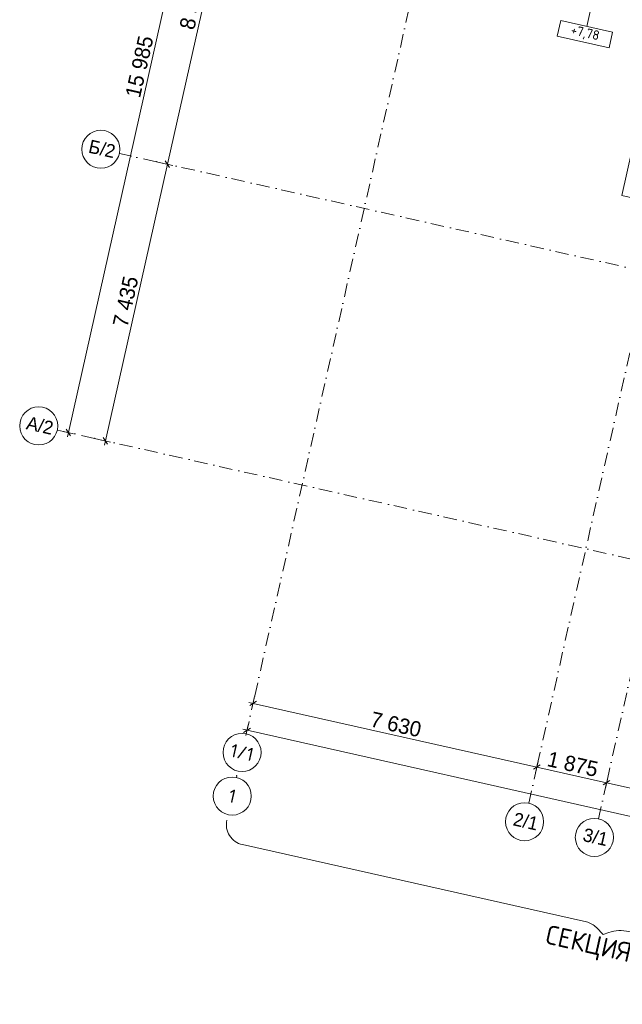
# Model space of a CAD drawing. Header units: millimetres. Extents: x -7218036 to -6930086, y 6128308 to 6355215.
# Tile 1 of 130: x -7218036 to -7202226, y 6128912 to 6154731. Entities that reach past the tile are written whole.
import ezdxf
from ezdxf.enums import TextEntityAlignment as Align

# ---------------------------------------------------------------- set-up
doc = ezdxf.new("R2010")
doc.units = ezdxf.units.MM
doc.header["$MEASUREMENT"] = 0
doc.linetypes.add('Штрихпунктирная', pattern=[670.277762, 352.777767, -176.388884, 0, -141.111112])
for name, color, linetype, lineweight in [('0_Ном._пера__1', 7, 'Continuous', 0), ('0_Ном._пера__120', 7, 'Continuous', 0), ('АР-Отметки высот.АР_Ном._пера__120', 7, 'Continuous', 0), ('АР-Отметки высот_новые.АР_Ном._пера__120', 7, 'Continuous', 0), ('АР-Чертеж-Оси габаритные.АР_Ном._пера__120', 7, 'Continuous', 0), ('АР-Чертеж-Оси_Осевые размеры.АР_Ном._пера__1', 7, 'Continuous', 0), ('АР-Чертеж-Оси_Осевые размеры.АР_Ном._пера__120', 7, 'Continuous', 0), ('Кровля_Ном._пера__120', 7, 'Continuous', 0)]:
    doc.layers.add(name, color=color, linetype=linetype, lineweight=lineweight)
for name, color, linetype in [('АР-Отметки высот_новые.АР', 7, 'Continuous'), ('АР-Чертеж-Оси габаритные.АР', 7, 'Continuous'), ('АР-Чертеж-Оси_Осевые размеры.АР', 7, 'Continuous')]:
    doc.layers.add(name, color=color, linetype=linetype)
doc.styles.add('РЎР“Р•РќР•Р\xa0Р\x98Р\xa0_РЎРўР\x98Р›Р¬_3', font='GOTHIC.TTF')
doc.styles.add('РЎР“Р•РќР•Р\xa0Р\x98Р\xa0_РЎРўР\x98Р›Р¬_4', font='GOST_Common.ttf')
doc.styles.add('РЎР“Р•РќР•Р\xa0Р\x98Р\xa0_РЎРўР\x98Р›Р¬_7', font='isocpeur.ttf')
doc.dimstyles.new('СГЕНЕРИР_СТИЛЬ__1', dxfattribs={"dimtxt": 400, "dimasz": 142.5, "dimexe": 0.18, "dimexo": 0.0625, "dimgap": 0, "dimtad": 1, "dimdec": 0, "dimzin": 0, "dimdsep": 46, "dimtxsty": 'РЎР“Р•РќР•Р\xa0Р\x98Р\xa0_РЎРўР\x98Р›Р¬_3', "dimblk": 'ARROWHEAD_6', "dimblk1": 'ARROWHEAD_6', "dimblk2": 'ARROWHEAD_6', "dimcen": 0.09, "dimse1": 1, "dimse2": 1, "dimclrd": 7, "dimclre": 7, "dimclrt": 7, "dimazin": 0, "dimtfac": 1, "dimtdec": 4, "dimtmove": 0, "dimatfit": 3, "dimfxl": 1, "dimtolj": 1, "dimtzin": 0, "dimarcsym": 0})
doc.dimstyles.new('СГЕНЕРИР_СТИЛЬ__2', dxfattribs={"dimtxt": 400, "dimasz": 142.5, "dimexe": 0.18, "dimexo": 0.0625, "dimgap": 0, "dimtad": 1, "dimdec": 0, "dimzin": 0, "dimdsep": 46, "dimtxsty": 'РЎР“Р•РќР•Р\xa0Р\x98Р\xa0_РЎРўР\x98Р›Р¬_3', "dimblk": 'ARROWHEAD_6', "dimblk1": 'ARROWHEAD_6', "dimblk2": 'ARROWHEAD_6', "dimcen": 0.09, "dimse1": 1, "dimse2": 1, "dimclrd": 7, "dimclre": 7, "dimclrt": 7, "dimazin": 0, "dimtfac": 1, "dimtdec": 4, "dimtmove": 2, "dimatfit": 3, "dimfxl": 1, "dimtolj": 1, "dimtzin": 0, "dimarcsym": 0})

# ---------------------------------------------------------------- blocks, each defined once
blk = doc.blocks.new('Стандартный Маркер Сетки[139]_1', base_point=(-7212339, 6134905))
at = {"layer": 'АР-Чертеж-Оси габаритные.АР_Ном._пера__120', "color": 7, "linetype": 'Штрихпунктирная', "lineweight": 0}
blk.add_line((-7212339, 6134905), (-7212349, 6134860), dxfattribs=at)
at = {"layer": 'АР-Чертеж-Оси габаритные.АР_Ном._пера__120', "color": 7, "linetype": 'Continuous', "lineweight": 0}
blk.add_circle((-7212459, 6134372), 500, dxfattribs=at)
at = {"layer": 'АР-Чертеж-Оси габаритные.АР_Ном._пера__120', "color": 7, "linetype": 'Штрихпунктирная', "lineweight": 0}
for p in [(-7212349, 6134860), (-7212349, 6134860), (-7212349, 6134860), (-7212339, 6134905)]:
    blk.add_point(p, dxfattribs=at)
at = {"layer": 'АР-Чертеж-Оси габаритные.АР_Ном._пера__120', "color": 7, "lineweight": 0, "style": 'РЎР“Р•РќР•Р\xa0Р\x98Р\xa0_РЎРўР\x98Р›Р¬_7'}
blk.add_attdef('AC_MarkerText_1', text='', height=350, rotation=347.3417, dxfattribs=at).set_placement((-7212420, 6134543), align=Align.TOP_CENTER)
blk = doc.blocks.new('Стандартный Маркер Сетки[159]_1', base_point=(-7212339, 6134905))
at = {"layer": 'АР-Чертеж-Оси габаритные.АР_Ном._пера__120', "color": 7, "linetype": 'Штрихпунктирная', "lineweight": 0}
blk.add_line((-7212339, 6134905), (-7212349, 6134860), dxfattribs=at)
at = {"layer": 'АР-Чертеж-Оси габаритные.АР_Ном._пера__120', "color": 7, "linetype": 'Continuous', "lineweight": 0}
blk.add_circle((-7212459, 6134372), 500, dxfattribs=at)
at = {"layer": 'АР-Чертеж-Оси габаритные.АР_Ном._пера__120', "color": 7, "linetype": 'Штрихпунктирная', "lineweight": 0}
for p in [(-7212349, 6134860), (-7212349, 6134860), (-7212349, 6134860), (-7212339, 6134905)]:
    blk.add_point(p, dxfattribs=at)
at = {"layer": 'АР-Чертеж-Оси габаритные.АР_Ном._пера__120', "color": 7, "lineweight": 0, "style": 'РЎР“Р•РќР•Р\xa0Р\x98Р\xa0_РЎРўР\x98Р›Р¬_7'}
blk.add_attdef('AC_MarkerText_1', text='', height=350, rotation=347.3417, dxfattribs=at).set_placement((-7212420, 6134543), align=Align.TOP_CENTER)
blk = doc.blocks.new('Стандартный Маркер Сетки[164]_1', base_point=(-7212339, 6134905))
at = {"layer": 'АР-Чертеж-Оси габаритные.АР_Ном._пера__120', "color": 7, "linetype": 'Штрихпунктирная', "lineweight": 0}
blk.add_line((-7212339, 6134905), (-7212349, 6134860), dxfattribs=at)
at = {"layer": 'АР-Чертеж-Оси габаритные.АР_Ном._пера__120', "color": 7, "linetype": 'Continuous', "lineweight": 0}
blk.add_circle((-7212459, 6134372), 500, dxfattribs=at)
at = {"layer": 'АР-Чертеж-Оси габаритные.АР_Ном._пера__120', "color": 7, "linetype": 'Штрихпунктирная', "lineweight": 0}
for p in [(-7212349, 6134860), (-7212349, 6134860), (-7212349, 6134860), (-7212339, 6134905)]:
    blk.add_point(p, dxfattribs=at)
at = {"layer": 'АР-Чертеж-Оси габаритные.АР_Ном._пера__120', "color": 7, "lineweight": 0, "style": 'РЎР“Р•РќР•Р\xa0Р\x98Р\xa0_РЎРўР\x98Р›Р¬_7'}
blk.add_attdef('AC_MarkerText_1', text='', height=350, rotation=347.3417, dxfattribs=at).set_placement((-7212420, 6134543), align=Align.TOP_CENTER)
blk = doc.blocks.new('Стандартный Маркер Сетки[174]_1', base_point=(-7212339, 6134905))
at = {"layer": 'АР-Чертеж-Оси габаритные.АР_Ном._пера__120', "color": 7, "linetype": 'Штрихпунктирная', "lineweight": 0}
blk.add_line((-7212339, 6134905), (-7212349, 6134860), dxfattribs=at)
at = {"layer": 'АР-Чертеж-Оси габаритные.АР_Ном._пера__120', "color": 7, "linetype": 'Continuous', "lineweight": 0}
blk.add_circle((-7212459, 6134372), 500, dxfattribs=at)
at = {"layer": 'АР-Чертеж-Оси габаритные.АР_Ном._пера__120', "color": 7, "linetype": 'Штрихпунктирная', "lineweight": 0}
for p in [(-7212349, 6134860), (-7212349, 6134860), (-7212349, 6134860), (-7212339, 6134905)]:
    blk.add_point(p, dxfattribs=at)
at = {"layer": 'АР-Чертеж-Оси габаритные.АР_Ном._пера__120', "color": 7, "lineweight": 0, "style": 'РЎР“Р•РќР•Р\xa0Р\x98Р\xa0_РЎРўР\x98Р›Р¬_7'}
blk.add_attdef('AC_MarkerText_1', text='', height=350, rotation=347.3417, dxfattribs=at).set_placement((-7212420, 6134543), align=Align.TOP_CENTER)
blk = doc.blocks.new('Стандартный Маркер Сетки[176]_1', base_point=(-7196882, 6203729))
at = {"layer": 'АР-Чертеж-Оси_Осевые размеры.АР_Ном._пера__120', "color": 7, "linetype": 'Штрихпунктирная', "lineweight": 0}
for p, q in [((-7197101, 6202753), (-7211873, 6136981)), ((-7211873, 6136981), (-7212092, 6136005))]:
    blk.add_line(p, q, dxfattribs=at)
at = {"layer": 'АР-Чертеж-Оси_Осевые размеры.АР_Ном._пера__120', "color": 7, "linetype": 'Continuous', "lineweight": 0}
blk.add_circle((-7212202, 6135517), 500, dxfattribs=at)
at = {"layer": 'АР-Чертеж-Оси_Осевые размеры.АР_Ном._пера__120', "color": 7, "linetype": 'Штрихпунктирная', "lineweight": 0}
blk.add_point((-7211873, 6136981), dxfattribs=at)
blk.add_point((-7211873, 6136981), dxfattribs=at)
at = {"layer": 'АР-Чертеж-Оси_Осевые размеры.АР_Ном._пера__120', "color": 7, "lineweight": 0, "style": 'РЎР“Р•РќР•Р\xa0Р\x98Р\xa0_РЎРўР\x98Р›Р¬_7'}
blk.add_attdef('AC_MarkerText_1', text='', height=350, rotation=347.3417, dxfattribs=at).set_placement((-7212163, 6135688), align=Align.TOP_CENTER)
blk = doc.blocks.new('Линия_9_1', base_point=(-7203161, 6154557))
at = {"layer": 'АР-Отметки высот_новые.АР_Ном._пера__120', "color": 7, "linetype": 'Continuous', "lineweight": 0}
blk.add_line((-7203161, 6154557), (-7202985, 6155338), dxfattribs=at)
at = {"layer": 'АР-Отметки высот_новые.АР_Ном._пера__120', "color": 7, "linetype": 'Continuous', "lineweight": 15}
blk.add_circle((-7202963, 6155436), 100, dxfattribs=at)
blk = doc.blocks.new('*D1120', base_point=(-6566190, 6562678))
at = {"layer": 'АР-Чертеж-Оси_Осевые размеры.АР_Ном._пера__1', "color": 7, "linetype": 'Continuous', "lineweight": 0, "transparency": 16777216}
for p, q in [((-7199273, 6133964), (-7202639, 6134720)), ((-7199362, 6133907), (-7199183, 6134021)), ((-7199242, 6134101), (-7199303, 6133827)), ((-7197541, 6133575), (-7199273, 6133964)), ((-7197510, 6133712), (-7197572, 6133438)), ((-7197630, 6133518), (-7197451, 6133632))]:
    blk.add_line(p, q, dxfattribs=at)
at = {"layer": 'АР-Чертеж-Оси_Осевые размеры.АР_Ном._пера__1', "color": 7, "lineweight": 0, "transparency": 16777216, "insert": (-7199077, 6134002), "char_height": 400, "attachment_point": 7, "rotation": 347.3417, "style": 'РЎР“Р•РќР•Р\xa0Р\x98Р\xa0_РЎРўР\x98Р›Р¬_3'}
blk.add_mtext('\\A1;{\\pql;\\fCentury Gothic|b0|i0|c204|p0;\\W1.000000;1\xa0775}', dxfattribs=at)
blk = doc.blocks.new('ARROWHEAD_6')
at = {"color": 0, "linetype": 'Continuous', "lineweight": 0}
for p, q in [((0, 0), (-1, 0)), ((-0.5, -0.5), (0.5, 0.5))]:
    blk.add_line(p, q, dxfattribs=at)
blk = doc.blocks.new('*D1121', base_point=(-6566190, 6562678))
at = {"layer": 'АР-Чертеж-Оси_Осевые размеры.АР_Ном._пера__1', "color": 7, "linetype": 'Continuous', "lineweight": 0, "transparency": 16777216}
for p, q in [((-7202728, 6134663), (-7202549, 6134777)), ((-7202608, 6134857), (-7202670, 6134583)), ((-7199273, 6133964), (-7202639, 6134720)), ((-7199362, 6133907), (-7199183, 6134021)), ((-7199242, 6134101), (-7199303, 6133827))]:
    blk.add_line(p, q, dxfattribs=at)
at = {"layer": 'АР-Чертеж-Оси_Осевые размеры.АР_Ном._пера__1', "color": 7, "lineweight": 0, "transparency": 16777216, "insert": (-7201626, 6134575), "char_height": 400, "attachment_point": 7, "rotation": 347.3417, "style": 'РЎР“Р•РќР•Р\xa0Р\x98Р\xa0_РЎРўР\x98Р›Р¬_3'}
blk.add_mtext('\\A1;{\\pql;\\fCentury Gothic|b0|i0|c204|p0;\\W1.000000;3\xa0450}', dxfattribs=at)
blk = doc.blocks.new('*D1122', base_point=(-6566190, 6562678))
at = {"layer": 'АР-Чертеж-Оси_Осевые размеры.АР_Ном._пера__1', "color": 7, "linetype": 'Continuous', "lineweight": 0, "transparency": 16777216}
for p, q in [((-7204468, 6135131), (-7211913, 6136803)), ((-7204437, 6135268), (-7204499, 6134994)), ((-7204558, 6135074), (-7204379, 6135188)), ((-7202639, 6134720), (-7204468, 6135131)), ((-7202728, 6134663), (-7202549, 6134777)), ((-7202608, 6134857), (-7202670, 6134583)), ((-7199273, 6133964), (-7202639, 6134720))]:
    blk.add_line(p, q, dxfattribs=at)
at = {"layer": 'АР-Чертеж-Оси_Осевые размеры.АР_Ном._пера__1', "color": 7, "lineweight": 0, "transparency": 16777216, "insert": (-7204224, 6135158), "char_height": 400, "attachment_point": 7, "rotation": 347.3417, "style": 'РЎР“Р•РќР•Р\xa0Р\x98Р\xa0_РЎРўР\x98Р›Р¬_3'}
blk.add_mtext('\\A1;{\\pql;\\fCentury Gothic|b0|i0|c204|p0;\\W1.000000;1\xa0875}', dxfattribs=at)
blk = doc.blocks.new('*D1123', base_point=(-6566190, 6562678))
at = {"layer": 'АР-Чертеж-Оси_Осевые размеры.АР_Ном._пера__1', "color": 7, "linetype": 'Continuous', "lineweight": 0, "transparency": 16777216}
for p, q in [((-7211913, 6136803), (-7212023, 6136828)), ((-7211823, 6136860), (-7212002, 6136746)), ((-7211882, 6136940), (-7211944, 6136666)), ((-7204468, 6135131), (-7211913, 6136803)), ((-7204437, 6135268), (-7204499, 6134994)), ((-7204558, 6135074), (-7204379, 6135188))]:
    blk.add_line(p, q, dxfattribs=at)
at = {"layer": 'АР-Чертеж-Оси_Осевые размеры.АР_Ном._пера__1', "color": 7, "lineweight": 0, "transparency": 16777216, "insert": (-7208861, 6136199), "char_height": 400, "attachment_point": 7, "rotation": 347.3417, "style": 'РЎР“Р•РќР•Р\xa0Р\x98Р\xa0_РЎРўР\x98Р›Р¬_3'}
blk.add_mtext('\\A1;{\\pql;\\fCentury Gothic|b0|i0|c204|p0;\\W1.000000;7\xa0630}', dxfattribs=at)
blk = doc.blocks.new('*D1124', base_point=(-6566190, 6562678))
at = {"layer": 'АР-Чертеж-Оси_Осевые размеры.АР_Ном._пера__1', "color": 7, "linetype": 'Continuous', "lineweight": 0, "transparency": 16777216}
for p, q in [((-7214159, 6150942), (-7212285, 6159284)), ((-7214216, 6151031), (-7214102, 6150852)), ((-7215788, 6143687), (-7214159, 6150942)), ((-7214022, 6150911), (-7214296, 6150972)), ((-7215845, 6143777), (-7215731, 6143598)), ((-7215651, 6143656), (-7215925, 6143718)), ((-7215813, 6143578), (-7215788, 6143687))]:
    blk.add_line(p, q, dxfattribs=at)
at = {"layer": 'АР-Чертеж-Оси_Осевые размеры.АР_Ном._пера__1', "color": 7, "lineweight": 0, "transparency": 16777216, "insert": (-7215206, 6146644), "char_height": 400, "attachment_point": 7, "rotation": 77.3417, "style": 'РЎР“Р•РќР•Р\xa0Р\x98Р\xa0_РЎРўР\x98Р›Р¬_3'}
blk.add_mtext('\\A1;{\\pql;\\fCentury Gothic|b0|i0|c204|p0;\\W1.000000;7\xa0435}', dxfattribs=at)
blk = doc.blocks.new('*D1125', base_point=(-6566190, 6562678))
at = {"layer": 'АР-Чертеж-Оси_Осевые размеры.АР_Ном._пера__1', "color": 7, "linetype": 'Continuous', "lineweight": 0, "transparency": 16777216}
for p, q in [((-7212285, 6159284), (-7211665, 6162045)), ((-7214159, 6150942), (-7212285, 6159284)), ((-7212148, 6159253), (-7212422, 6159315)), ((-7212342, 6159373), (-7212228, 6159194)), ((-7214216, 6151031), (-7214102, 6150852))]:
    blk.add_line(p, q, dxfattribs=at)
at = {"layer": 'АР-Чертеж-Оси_Осевые размеры.АР_Ном._пера__1', "color": 7, "lineweight": 0, "transparency": 16777216, "insert": (-7213455, 6154442), "char_height": 400, "attachment_point": 7, "rotation": 77.3417, "style": 'РЎР“Р•РќР•Р\xa0Р\x98Р\xa0_РЎРўР\x98Р›Р¬_3'}
blk.add_mtext('\\A1;{\\pql;\\fCentury Gothic|b0|i0|c204|p0;\\W1.000000;8\xa0550}', dxfattribs=at)
blk = doc.blocks.new('*D1139', base_point=(-6566190, 6562678))
at = {"layer": 'АР-Чертеж-Оси_Осевые размеры.АР_Ном._пера__1', "color": 7, "linetype": 'Continuous', "lineweight": 0, "transparency": 16777216}
for p, q in [((-7203047, 6204960), (-7212636, 6162263)), ((-7212636, 6162263), (-7213256, 6159502)), ((-7212773, 6162294), (-7212499, 6162232)), ((-7212580, 6162174), (-7212693, 6162353)), ((-7213394, 6159533), (-7213119, 6159471)), ((-7213200, 6159412), (-7213313, 6159592)), ((-7213256, 6159502), (-7216759, 6143905))]:
    blk.add_line(p, q, dxfattribs=at)
at = {"layer": 'АР-Чертеж-Оси_Осевые размеры.АР_Ном._пера__1', "color": 7, "lineweight": 0, "transparency": 16777216, "insert": (-7213179, 6160212), "char_height": 400, "attachment_point": 7, "rotation": 77.3417, "style": 'РЎР“Р•РќР•Р\xa0Р\x98Р\xa0_РЎРўР\x98Р›Р¬_3'}
blk.add_mtext('\\A1;{\\pql;\\fCentury Gothic|b0|i0|c204|p0;\\W1.000000;2\xa0830}', dxfattribs=at)
blk = doc.blocks.new('*D1140', base_point=(-6566190, 6562678))
at = {"layer": 'АР-Чертеж-Оси_Осевые размеры.АР_Ном._пера__1', "color": 7, "linetype": 'Continuous', "lineweight": 0, "transparency": 16777216}
for p, q in [((-7213394, 6159533), (-7213119, 6159471)), ((-7213200, 6159412), (-7213313, 6159592)), ((-7213256, 6159502), (-7216759, 6143905)), ((-7216897, 6143936), (-7216622, 6143875)), ((-7216816, 6143995), (-7216703, 6143816)), ((-7216759, 6143905), (-7216784, 6143796))]:
    blk.add_line(p, q, dxfattribs=at)
at = {"layer": 'АР-Чертеж-Оси_Осевые размеры.АР_Ном._пера__1', "color": 7, "lineweight": 0, "transparency": 16777216, "insert": (-7214876, 6152657), "char_height": 400, "attachment_point": 7, "rotation": 77.3417, "style": 'РЎР“Р•РќР•Р\xa0Р\x98Р\xa0_РЎРўР\x98Р›Р¬_3'}
blk.add_mtext('\\A1;{\\pql;\\fCentury Gothic|b0|i0|c204|p0;\\W1.000000;15\xa0985}', dxfattribs=at)
blk = doc.blocks.new('*D1236', base_point=(-6566190, 6562678))
at = {"layer": 'АР-Чертеж-Оси_Осевые размеры.АР_Ном._пера__1', "color": 7, "linetype": 'Continuous', "lineweight": 0, "transparency": 16777216}
for p, q in [((-7212180, 6136124), (-7212071, 6136100)), ((-7211981, 6136156), (-7212160, 6136043)), ((-7212102, 6135962), (-7212040, 6136237)), ((-7212071, 6136100), (-7192440, 6131691)), ((-7192350, 6131747), (-7192529, 6131634)), ((-7192471, 6131553), (-7192409, 6131828))]:
    blk.add_line(p, q, dxfattribs=at)
at = {"layer": 'АР-Чертеж-Оси_Осевые размеры.АР_Ном._пера__1', "color": 7, "lineweight": 0, "transparency": 16777216, "insert": (-7201784, 6133871), "char_height": 400, "attachment_point": 7, "rotation": 347.3417, "style": 'РЎР“Р•РќР•Р\xa0Р\x98Р\xa0_РЎРўР\x98Р›Р¬_3'}
blk.add_mtext('\\A1;{\\pql;\\fCentury Gothic|b0|i0|c204|p0;\\W1.000000;20\xa0120}', dxfattribs=at)
blk = doc.blocks.new('Стандартный Маркер Сетки[299]_1', base_point=(-7189470, 6201910))
at = {"layer": 'АР-Чертеж-Оси_Осевые размеры.АР_Ном._пера__120', "color": 7, "linetype": 'Штрихпунктирная', "lineweight": 0}
for p, q in [((-7189689, 6200935), (-7204461, 6135163)), ((-7204461, 6135163), (-7204680, 6134187))]:
    blk.add_line(p, q, dxfattribs=at)
at = {"layer": 'АР-Чертеж-Оси_Осевые размеры.АР_Ном._пера__120', "color": 7, "linetype": 'Continuous', "lineweight": 0}
blk.add_circle((-7204790, 6133699), 500, dxfattribs=at)
at = {"layer": 'АР-Чертеж-Оси_Осевые размеры.АР_Ном._пера__120', "color": 7, "linetype": 'Штрихпунктирная', "lineweight": 0}
blk.add_point((-7204461, 6135163), dxfattribs=at)
blk.add_point((-7204461, 6135163), dxfattribs=at)
at = {"layer": 'АР-Чертеж-Оси_Осевые размеры.АР_Ном._пера__120', "color": 7, "lineweight": 0, "style": 'РЎР“Р•РќР•Р\xa0Р\x98Р\xa0_РЎРўР\x98Р›Р¬_3'}
blk.add_attdef('AC_MarkerText_1', text='', height=350, rotation=347.3417, dxfattribs=at).set_placement((-7204720, 6133880), align=Align.TOP_CENTER)
blk = doc.blocks.new('Стандартный Маркер Сетки[307]_1', base_point=(-7187641, 6201499))
at = {"layer": 'АР-Чертеж-Оси_Осевые размеры.АР_Ном._пера__120', "color": 7, "linetype": 'Штрихпунктирная', "lineweight": 0}
for p, q in [((-7187860, 6200524), (-7202632, 6134752)), ((-7202632, 6134752), (-7202851, 6133776))]:
    blk.add_line(p, q, dxfattribs=at)
at = {"layer": 'АР-Чертеж-Оси_Осевые размеры.АР_Ном._пера__120', "color": 7, "linetype": 'Continuous', "lineweight": 0}
blk.add_circle((-7202960, 6133288), 500, dxfattribs=at)
at = {"layer": 'АР-Чертеж-Оси_Осевые размеры.АР_Ном._пера__120', "color": 7, "linetype": 'Штрихпунктирная', "lineweight": 0}
blk.add_point((-7202632, 6134752), dxfattribs=at)
blk.add_point((-7202632, 6134752), dxfattribs=at)
at = {"layer": 'АР-Чертеж-Оси_Осевые размеры.АР_Ном._пера__120', "color": 7, "lineweight": 0, "style": 'РЎР“Р•РќР•Р\xa0Р\x98Р\xa0_РЎРўР\x98Р›Р¬_3'}
blk.add_attdef('AC_MarkerText_1', text='', height=350, rotation=347.3417, dxfattribs=at).set_placement((-7202890, 6133469), align=Align.TOP_CENTER)

msp = doc.modelspace()

# ---------------------------------------------------------------- linework, layer by layer
at = {"layer": '0_Ном._пера__120', "color": 7, "linetype": 'Continuous', "lineweight": 0}
for points in [[(-7212600.5, 6133740.8, 0.4142136), (-7212193.5, 6133098), (-7203168.2, 6131071, -0.1418046), (-7202906, 6130926.8), (-7202724.4, 6130745.6)], [(-7202724.4, 6130745.6), (-7202578.5, 6130794.2, -0.1365629), (-7202054.1, 6130820.7), (-7193612.4, 6128924.8, 0.4142136), (-7192969.5, 6129331.8)]]:
    msp.add_lwpolyline(points, format="xyb", dxfattribs=at)
at = {"layer": 'АР-Отметки высот.АР_Ном._пера__120', "color": 7, "linetype": 'Continuous', "lineweight": 0, "flags": 128}
msp.add_lwpolyline([(-7203840.1, 6154710.2), (-7202480.8, 6154404.9), (-7202573.6, 6153991.7), (-7203932.9, 6154296.9)], close=True, dxfattribs=at)
at = {"layer": 'АР-Чертеж-Оси_Осевые размеры.АР_Ном._пера__120', "color": 7, "linetype": 'Штрихпунктирная', "lineweight": 0}
for p, q in [((-7214442.9, 6151005.4), (-7215418.6, 6151224.6)), ((-7214442.9, 6151005.4), (-7184185.7, 6144209.8)), ((-7214442.9, 6151005.4), (-7214442.9, 6151005.4)), ((-7216072.2, 6143751.1), (-7217047.9, 6143970.3)), ((-7216072.2, 6143751.1), (-7185815, 6136955.5)), ((-7216072.2, 6143751.1), (-7216072.2, 6143751.1))]:
    msp.add_line(p, q, dxfattribs=at)
at = {"layer": 'АР-Чертеж-Оси_Осевые размеры.АР_Ном._пера__120', "color": 7, "linetype": 'Continuous', "lineweight": 0}
for centre in [(-7215906.5, 6151334.1), (-7217535.7, 6144079.8)]:
    msp.add_circle(centre, 500, dxfattribs=at)
at = {"layer": 'АР-Чертеж-Оси_Осевые размеры.АР_Ном._пера__120', "color": 7, "linetype": 'Штрихпунктирная', "lineweight": 0}
for p in [(-7214442.9, 6151005.4), (-7216072.2, 6143751.1)]:
    msp.add_point(p, dxfattribs=at)
at = {"layer": 'Кровля_Ном._пера__120', "color": 7, "linetype": 'Continuous', "lineweight": 0, "flags": 128}
msp.add_lwpolyline([(-7203370.3, 6159687.4), (-7204309.1, 6155508.9), (-7201186.7, 6154808), (-7202238.5, 6150124.8), (-7199130.8, 6149426.8), (-7200183.7, 6144743.8), (-7197065.2, 6144043.4), (-7198139.2, 6139262.5), (-7186157.5, 6136571.5)], dxfattribs=at)
at = {"layer": 'Кровля_Ном._пера__120', "color": 7, "linetype": 'Continuous', "lineweight": 0}
msp.add_lwpolyline([(-7203370.3, 6159687.4), (-7204309.1, 6155508.9), (-7201186.7, 6154808), (-7202238.5, 6150124.8), (-7199130.8, 6149426.8), (-7200183.7, 6144743.8), (-7197065.2, 6144043.3), (-7198139.2, 6139262.5), (-7186157.5, 6136571.2)], dxfattribs=at)

# ---------------------------------------------------------------- block references
at = {"layer": 'АР-Отметки высот_новые.АР', "color": 7, "linetype": 'Continuous', "lineweight": 0}
msp.add_blockref('Линия_9_1', (-7203160.6, 6154557.1), dxfattribs=at)
at = {"layer": 'АР-Чертеж-Оси габаритные.АР', "color": 8, "linetype": 'Continuous', "lineweight": 15}
for name in ['Стандартный Маркер Сетки[139]_1', 'Стандартный Маркер Сетки[159]_1', 'Стандартный Маркер Сетки[164]_1', 'Стандартный Маркер Сетки[174]_1']:
    msp.add_blockref(name, (-7212339.1, 6134904.9), dxfattribs=at).add_auto_attribs({'AC_MarkerText_1': '1'})
at = {"layer": 'АР-Чертеж-Оси_Осевые размеры.АР', "color": 8, "linetype": 'Continuous', "lineweight": 15}
for name, p, values in [('Стандартный Маркер Сетки[176]_1', (-7196881.6, 6203728.6), {'AC_MarkerText_1': '1/1'}), ('Стандартный Маркер Сетки[299]_1', (-7189470, 6201910.2), {'AC_MarkerText_1': '2/1'}), ('Стандартный Маркер Сетки[307]_1', (-7187640.5, 6201499.3), {'AC_MarkerText_1': '3/1'})]:
    msp.add_blockref(name, p, dxfattribs=at).add_auto_attribs(values)

# ---------------------------------------------------------------- texts
at = {"layer": '0_Ном._пера__1', "color": 7, "linetype": 'Continuous', "lineweight": 0, "insert": (-7202922.2, 6130071.1), "char_height": 500, "attachment_point": 8, "rotation": 347.34172, "style": 'РЎР“Р•РќР•Р\xa0Р\x98Р\xa0_РЎРўР\x98Р›Р¬_4'}
msp.add_mtext('\\A1;{\\pqc;\\fGOST Common|b0|i0|c204|p0;\\W1.000000;СЕКЦИЯ \\fGOST Common|b0|i0|c204|p0;\\W1.000000;1}', dxfattribs=at)
at = {"layer": 'АР-Отметки высот.АР_Ном._пера__120', "color": 7, "linetype": 'Continuous', "lineweight": 0, "insert": (-7203204, 6154363.7), "char_height": 250, "attachment_point": 5, "rotation": 347.34172, "style": 'РЎР“Р•РќР•Р\xa0Р\x98Р\xa0_РЎРўР\x98Р›Р¬_4'}
msp.add_mtext('\\A1;{\\pqc;\\fGOST Common|b0|i0|c204|p0;\\W1.000000;+7,78}', dxfattribs=at)
at = {"layer": 'АР-Чертеж-Оси_Осевые размеры.АР_Ном._пера__120', "color": 7, "lineweight": 0, "style": 'РЎР“Р•РќР•Р\xa0Р\x98Р\xa0_РЎРўР\x98Р›Р¬_3'}
for tag, text, p in [('Б/2', 'Б/2', (-7215836.5, 6151515.2)), ('А/2', 'А/2', (-7217465.8, 6144260.9))]:
    msp.add_attdef(tag, text=text, height=350, rotation=347.34172, dxfattribs=at).set_placement(p, align=Align.TOP_CENTER)

# ---------------------------------------------------------------- dimensions: what is measured, and where the dimension line sits
at = {"layer": 'АР-Чертеж-Оси_Осевые размеры.АР', "color": 7, "linetype": 'Continuous', "lineweight": 0}
for base, p1, p2, angle, dimstyle, picture, middle, turn in [((-7213256.4, 6159501.9), (-7212924.8, 6162328), (-7132164.6, 6141289.1), 257.34172, 'СГЕНЕРИР_СТИЛЬ__1', '*D1139', (-7213223.6, 6160925.6), 77.34172), ((-7212285.2, 6159283.8), (-7215418.6, 6151224.6), (-7213545, 6159566.7), 77.34172, 'СГЕНЕРИР_СТИЛЬ__1', '*D1125', (-7213499.3, 6155155.8), 77.34172), ((-7216759.3, 6143905.5), (-7132164.6, 6141289.1), (-7215874.1, 6143706.6), 257.34172, 'СГЕНЕРИР_СТИЛЬ__2', '*D1140', (-7214887.2, 6153518.8), 77.34172), ((-7214158.8, 6150941.6), (-7217047.9, 6143970.3), (-7215418.6, 6151224.6), 77.34172, 'СГЕНЕРИР_СТИЛЬ__1', '*D1124', (-7215250.7, 6147357.5), 77.34172), ((-7211912.8, 6136803), (-7204789.9, 6133699), (-7212349.2, 6134859.9), 167.34172, 'СГЕНЕРИР_СТИЛЬ__1', '*D1123', (-7208147.5, 6136244.3), 347.34172), ((-7204468.3, 6135131), (-7202960.4, 6133288.1), (-7204789.9, 6133699), 167.34172, 'СГЕНЕРИР_СТИЛЬ__1', '*D1122', (-7203510.5, 6135202.8), 347.34172), ((-7192439.8, 6131690.7), (-7212201.5, 6135517.3), (-7192603.4, 6130962), 347.34172, 'СГЕНЕРИР_СТИЛЬ__2', '*D1236', (-7200922.1, 6133882.7), 347.34172), ((-7202638.8, 6134720.1), (-7199594.3, 6132532.1), (-7202960.4, 6133288.1), 167.34172, 'СГЕНЕРИР_СТИЛЬ__1', '*D1121', (-7200912.7, 6134619.4), 347.34172), ((-7199272.6, 6133964.1), (-7197862.4, 6132143.1), (-7199594.3, 6132532.1), 167.34172, 'СГЕНЕРИР_СТИЛЬ__1', '*D1120', (-7198363.7, 6134046.9), 347.34172)]:
    dim = msp.add_linear_dim(base=base, p1=p1, p2=p2, angle=angle, dimstyle=dimstyle, dxfattribs=at)
    dim.commit()
    dim.dimension.update_dxf_attribs({"geometry": picture, "text_midpoint": middle, "dimtype": 160, "text_rotation": turn})

doc.saveas('drawing.dxf')
